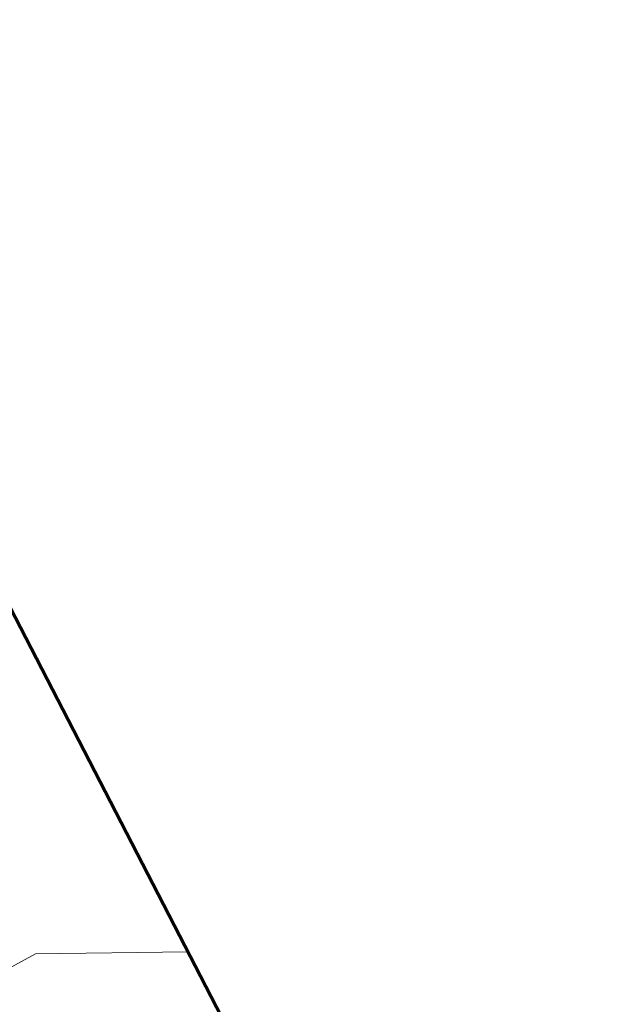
# Model space of a CAD drawing. Header units: metres. Extents: x 154975 to 155642, y 461260 to 461877.
# Tile 94 of 95: x 155558 to 155642, y 461528 to 461670. Entities that reach past the tile are written whole.
import ezdxf
from ezdxf.lldxf.tags import DXFTag

# ---------------------------------------------------------------- set-up
doc = ezdxf.new("R2010")
doc.units = ezdxf.units.M
doc.layers.add('B-WE-KL-GAS_HD-G', color=30, linetype='KL-GAS_HD-SO', lineweight=18, true_color=0xff7f00)
doc.layers.add('B-WE-OG-INFO_ORIENTATIEPOLYGOON-GV', color=7, linetype='Continuous', lineweight=70)
tags = doc.linetypes.add('KL-GAS_HD-SO', pattern='A,4,-1,[69,NLCS.SHX,S=0.5,R=0,X=0,Y=0],-1,4,-1,["H",Standard,S=1,R=0,X=0,Y=-0.5],-2', length=13).pattern_tags.tags
tags[18] = DXFTag(74, 10)

msp = doc.modelspace()

# ---------------------------------------------------------------- linework, layer by layer
at = {"layer": 'B-WE-KL-GAS_HD-G', "ltscale": 0.2, "flags": 128}
msp.add_lwpolyline([(155546.267, 461527.582), (155560.588, 461535.44), (155582.482, 461535.73)], dxfattribs=at)
at = {"layer": 'B-WE-OG-INFO_ORIENTATIEPOLYGOON-GV', "ltscale": 0.2, "flags": 128}
msp.add_lwpolyline([(154979.954, 461769.009), (154975.026, 461742.727), (154981.597, 461683.593), (155016.092, 461571.895), (155037.446, 461470.052), (155080.154, 461341.928), (155088.367, 461282.793), (155132.718, 461259.797), (155173.784, 461264.724), (155641.931, 461405.99), (155592.652, 461516.045), (155541.731, 461614.603), (155441.531, 461736.157), (155407.036, 461800.219), (155362.685, 461877.422)], close=True, dxfattribs=at)

doc.saveas('drawing.dxf')
